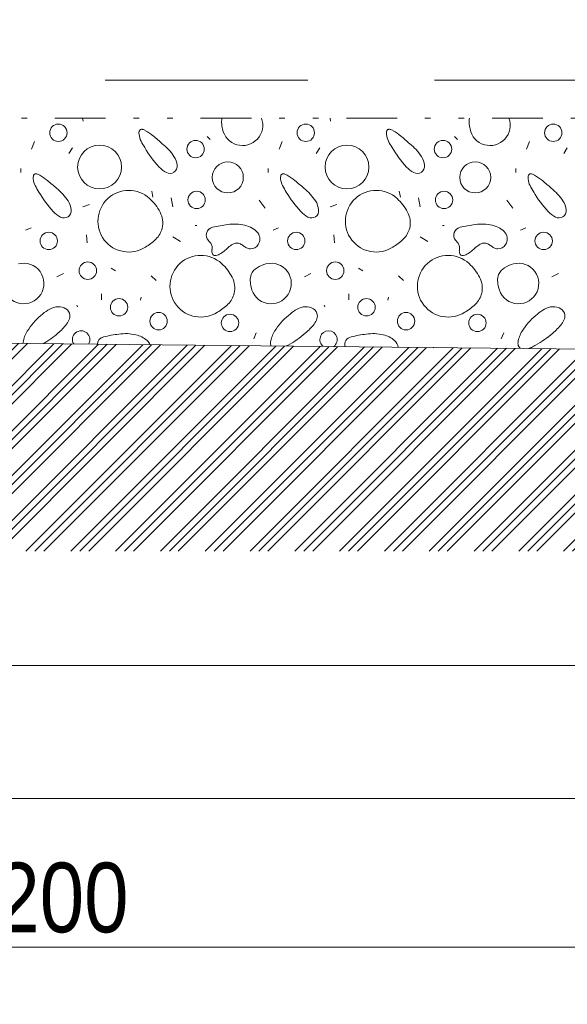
# Model space of a CAD drawing. Header units: millimetres. Extents: x -479461597 to -478645968, y -1101060132 to -1100898045.
# Tile 39 of 145: x -479165767 to -479163606, y -1101054669 to -1101050785. Entities that reach past the tile are written whole.
import ezdxf

# ---------------------------------------------------------------- set-up
doc = ezdxf.new("R2010")
doc.units = ezdxf.units.MM
doc.header["$MEASUREMENT"] = 0
for name, pattern in [('Wipeout_Contour', [1000, 0, -1000]), ('Čerchovaná se dvěma tečkami', [575, 200, -110, 22.5, -110, 22.5, -110]), ('Čárkovaná L', [1300, 800, -500])]:
    doc.linetypes.add(name, pattern=pattern)
doc.layers.add('Bourané_2D prvky - vyplně', color=7, linetype='Continuous')
doc.layers.add('Bourané_Kóty - SP', color=7, linetype='Continuous')
for name, color, linetype, lineweight, true_color in [('Bourané_2D prvky - vyplně_Pero_č.__40', 7, 'Continuous', 13, 0xc9ca94), ('Bourané_Konstrukce - základy výkop_Pero_č.__109', 7, 'Continuous', 13, 0x6da3d7), ('Bourané_Kóty - SP_Pero_č.__25', 7, 'Continuous', 13, 0x1a4f6e), ('Bourané_Kóty - SP_Pero_č.__45', 7, 'Continuous', 13, 0x1a4f6e), ('Bourané_Kóty - SP_Pero_č.__85', 7, 'Continuous', 13, 0x1a4f6e), ('Situace - terén HTU_Pero_č.__186', 7, 'Continuous', 20, 0x7b0011)]:
    doc.layers.add(name, color=color, linetype=linetype, lineweight=lineweight, true_color=true_color)
doc.layers.add('Konstrukce - základy podsyp_Pero_č.__96', color=124, linetype='Continuous', lineweight=13)
doc.layers.add('Legenda_Pero_č.__6', color=7, linetype='Continuous', lineweight=20)
doc.styles.add('GENERATED_STYLE_5', font='txt')
doc.dimstyles.new('GENERATED_STYLE__1', dxfattribs={"dimtxt": 275, "dimasz": 228, "dimexe": 0.18, "dimexo": 400, "dimgap": 0.09, "dimtad": 1, "dimtih": 1, "dimtoh": 1, "dimdec": 0, "dimzin": 0, "dimdsep": 46, "dimtxsty": 'GENERATED_STYLE_5', "dimblk": 'ARROWHEAD_6', "dimblk1": 'ARROWHEAD_6', "dimblk2": 'ARROWHEAD_6', "dimcen": 0.09, "dimclrd": 256, "dimclre": 256, "dimclrt": 256, "dimazin": 0, "dimtfac": 1, "dimtdec": 4, "dimtmove": 0, "dimatfit": 3, "dimfxl": 1, "dimtolj": 1, "dimtzin": 0, "dimarcsym": 0})

# ---------------------------------------------------------------- blocks, each defined once
blk = doc.blocks.new('*X11', base_point=(-479162629.7, -1101050723.4))
at = {"layer": 'Bourané_2D prvky - vyplně_Pero_č.__40', "color": 9, "linetype": 'Continuous', "lineweight": 13, "true_color": 0xc9ca94}
for p, q in [((-479165516.9, -1101051185.2), (-479165518.4, -1101051173.4)), ((-479164540.6, -1101051185.2), (-479164542.1, -1101051173.4)), ((-479165027.7, -1101051246), (-479165015.8, -1101051257.9)), ((-479164051.4, -1101051246), (-479164039.5, -1101051257.9)), ((-479165707.9, -1101051265), (-479165719.8, -1101051295.8)), ((-479165572.9, -1101051312.3), (-479165558.7, -1101051291)), ((-479164731.6, -1101051265), (-479164743.5, -1101051295.8)), ((-479164596.6, -1101051312.3), (-479164582.4, -1101051291)), ((-479163755.3, -1101051265), (-479163767.1, -1101051295.8)), ((-479163620.3, -1101051312.3), (-479163606.1, -1101051291)), ((-479165762.4, -1101051371.6), (-479165762.4, -1101051388.1)), ((-479164786.1, -1101051371.6), (-479164786.1, -1101051388.1)), ((-479163809.8, -1101051371.6), (-479163809.8, -1101051388.1)), ((-479165245.6, -1101051461.6), (-479165240.9, -1101051485.2)), ((-479164269.3, -1101051461.6), (-479164264.5, -1101051485.2)), ((-479165491.9, -1101051513.7), (-479165518, -1101051523.1)), ((-479165169.8, -1101051487.6), (-479165162.7, -1101051523.1)), ((-479164797.9, -1101051527.9), (-479164821.6, -1101051497.1)), ((-479164515.6, -1101051513.7), (-479164541.7, -1101051523.1)), ((-479164193.5, -1101051487.6), (-479164186.4, -1101051523.1)), ((-479163821.6, -1101051527.9), (-479163845.3, -1101051497.1)), ((-479165075.1, -1101051596.6), (-479165068, -1101051596.6)), ((-479164098.7, -1101051596.6), (-479164091.6, -1101051596.6)), ((-479165743.5, -1101051615.5), (-479165722.1, -1101051606)), ((-479165503.5, -1101051634.2), (-479165501.2, -1101051665)), ((-479165163, -1101051640.9), (-479165132.2, -1101051659.9)), ((-479164767.1, -1101051615.5), (-479164745.8, -1101051606)), ((-479164527.2, -1101051634.2), (-479164524.9, -1101051665)), ((-479164186.7, -1101051640.9), (-479164155.9, -1101051659.9)), ((-479163790.8, -1101051615.5), (-479163769.5, -1101051606)), ((-479165593.8, -1101051785.6), (-479165619.9, -1101051799.8)), ((-479165406, -1101051765.2), (-479165389.2, -1101051776)), ((-479165248, -1101051794.7), (-479165229, -1101051813.6)), ((-479164617.5, -1101051785.6), (-479164643.6, -1101051799.8)), ((-479164429.7, -1101051765.2), (-479164412.9, -1101051776)), ((-479164271.6, -1101051794.7), (-479164252.7, -1101051813.6)), ((-479163641.2, -1101051785.6), (-479163667.3, -1101051799.8)), ((-479165444.6, -1101051889.4), (-479165444.6, -1101051865.7)), ((-479164468.2, -1101051889.4), (-479164468.2, -1101051865.7)), ((-479165539.3, -1101051917.8), (-479165541.7, -1101051910.7)), ((-479165290.6, -1101051891.8), (-479165288.2, -1101051879.9)), ((-479164563, -1101051917.8), (-479164565.3, -1101051910.7)), ((-479164314.3, -1101051891.8), (-479164311.9, -1101051879.9)), ((-479164833.5, -1101052019.7), (-479164842.9, -1101052043.4)), ((-479163857.1, -1101052019.7), (-479163866.6, -1101052043.4))]:
    blk.add_line(p, q, dxfattribs=at)
for centre, radius in [((-479165614.2, -1101051231.1), 34.3), ((-479164637.9, -1101051231.1), 34.3), ((-479163661.6, -1101051231.1), 34.3), ((-479165451.7, -1101051366.1), 86.5), ((-479165072.9, -1101051295.5), 34.3), ((-479164475.4, -1101051366.1), 86.5), ((-479164096.6, -1101051295.5), 34.3), ((-479164945.7, -1101051407.1), 61.2), ((-479163969.4, -1101051407.1), 61.2), ((-479165068.7, -1101051495.9), 34.3), ((-479164092.4, -1101051495.9), 34.3), ((-479165652, -1101051657.6), 34.3), ((-479164675.7, -1101051657.6), 34.3), ((-479163699.4, -1101051657.6), 34.3), ((-479165498, -1101051775), 34.3), ((-479164521.6, -1101051775), 34.3), ((-479165374.8, -1101051919.3), 34.3), ((-479164398.5, -1101051919.3), 34.3), ((-479165218.7, -1101051974.2), 34.3), ((-479164937, -1101051981.2), 34.3), ((-479164242.4, -1101051974.2), 34.3), ((-479163960.6, -1101051981.2), 34.3)]:
    blk.add_circle(centre, radius, dxfattribs=at)
for centre, radius, start, end in [((-479164909.7, -1101051187.1), 60.4, 166.8265, 183.2347), ((-479164887.6, -1101051201.4), 79.9, 190.4282, 20.57), ((-479163933.4, -1101051187.1), 60.4, 166.8265, 183.2347), ((-479163911.2, -1101051201.4), 79.9, 190.4282, 20.57), ((-479164830.2, -1101051182.7), 140, 183.2095, 193.7302), ((-479163853.9, -1101051182.7), 140, 183.2095, 193.7302), ((-479165261.1, -1101051232.8), 35.1, 166.9916, 187.7906), ((-479165216.2, -1101051228.6), 80.1, 186.4296, 206.157), ((-479165283.2, -1101051228), 12.4, 144.5812, 165.7924), ((-479165286.8, -1101051225.6), 8.15, 116.4425, 143.7464), ((-479165286.2, -1101051227.1), 9.77, 91.5878, 115.1953), ((-479165286, -1101051235.2), 17.9, 76.2622, 91.634), ((-479165293.5, -1101051263.6), 47.3, 60.0923, 75.5611), ((-479165371.2, -1101051399.7), 203.9, 49.777, 60.2392), ((-479165826.8, -1101051965.3), 930.2, 47.9748, 50.8493), ((-479164284.7, -1101051232.8), 35.1, 166.9916, 187.7906), ((-479164239.9, -1101051228.6), 80.1, 186.4296, 206.157), ((-479164306.9, -1101051228), 12.4, 144.5812, 165.7924), ((-479164310.4, -1101051225.6), 8.15, 116.4425, 143.7464), ((-479164309.9, -1101051227.1), 9.77, 91.5878, 115.1953), ((-479164309.7, -1101051235.2), 17.9, 76.2622, 91.634), ((-479164317.2, -1101051263.6), 47.3, 60.0923, 75.5611), ((-479164394.8, -1101051399.7), 203.9, 49.777, 60.2392), ((-479164850.5, -1101051965.3), 930.2, 47.9748, 50.8493), ((-479165081.9, -1101051161.8), 230.1, 206.3304, 213.6244), ((-479164885, -1101051061.3), 450.4, 210.4057, 222.5965), ((-479165345.2, -1101051449.8), 225.2, 33.8343, 51.1866), ((-479164105.5, -1101051161.8), 230.1, 206.3304, 213.6244), ((-479163908.7, -1101051061.3), 450.4, 210.4057, 222.5965), ((-479164368.9, -1101051449.8), 225.2, 33.8343, 51.1866), ((-479165225.1, -1101051367.9), 79.8, 6.3813, 32.9796), ((-479164248.8, -1101051367.9), 79.8, 6.3813, 32.9796), ((-479165143.2, -1101051299.2), 99.3, 222.3712, 243.0633), ((-479165175.6, -1101051362.6), 30, 305.4921, 6.9034), ((-479164166.9, -1101051299.2), 99.3, 222.3712, 243.0633), ((-479164199.3, -1101051362.6), 30, 305.4921, 6.9034), ((-479165678.8, -1101051408.4), 35.1, 166.9916, 187.7906), ((-479165700.9, -1101051403.5), 12.4, 144.5812, 165.7924), ((-479165704.5, -1101051401.2), 8.15, 116.4425, 143.7464), ((-479165703.9, -1101051402.7), 9.77, 91.5878, 115.1953), ((-479165703.7, -1101051410.8), 17.9, 76.2622, 91.634), ((-479165711.2, -1101051439.2), 47.3, 60.0923, 75.5611), ((-479165788.9, -1101051575.2), 203.9, 49.777, 60.2392), ((-479165173.9, -1101051360.1), 31.2, 242.6052, 300.2402), ((-479164702.4, -1101051408.4), 35.1, 166.9916, 187.7906), ((-479164724.6, -1101051403.5), 12.4, 144.5812, 165.7924), ((-479164728.1, -1101051401.2), 8.15, 116.4425, 143.7464), ((-479164727.6, -1101051402.7), 9.77, 91.5878, 115.1953), ((-479164727.4, -1101051410.8), 17.9, 76.2622, 91.634), ((-479164734.9, -1101051439.2), 47.3, 60.0923, 75.5611), ((-479164812.5, -1101051575.2), 203.9, 49.777, 60.2392), ((-479164197.5, -1101051360.1), 31.2, 242.6052, 300.2402), ((-479163726.1, -1101051408.4), 35.1, 166.9916, 187.7906), ((-479163748.3, -1101051403.5), 12.4, 144.5812, 165.7924), ((-479163751.8, -1101051401.2), 8.15, 116.4425, 143.7464), ((-479163751.3, -1101051402.7), 9.77, 91.5878, 115.1953), ((-479163751, -1101051410.8), 17.9, 76.2622, 91.634), ((-479163758.6, -1101051439.2), 47.3, 60.0923, 75.5611), ((-479163836.2, -1101051575.2), 203.9, 49.777, 60.2392), ((-479165633.9, -1101051404.2), 80.1, 186.4296, 206.157), ((-479165499.6, -1101051337.4), 230.1, 206.3304, 213.6244), ((-479166244.5, -1101052140.9), 930.2, 47.9748, 50.8493), ((-479164657.6, -1101051404.2), 80.1, 186.4296, 206.157), ((-479164523.2, -1101051337.4), 230.1, 206.3304, 213.6244), ((-479165268.2, -1101052140.9), 930.2, 47.9748, 50.8493), ((-479163681.3, -1101051404.2), 80.1, 186.4296, 206.157), ((-479163546.9, -1101051337.4), 230.1, 206.3304, 213.6244), ((-479164291.9, -1101052140.9), 930.2, 47.9748, 50.8493), ((-479165302.7, -1101051236.9), 450.4, 210.4057, 222.5965), ((-479165762.9, -1101051625.4), 225.2, 33.8343, 51.1866), ((-479165336.6, -1101051579.9), 121.6, 47.4454, 302.6151), ((-479164326.4, -1101051236.9), 450.4, 210.4057, 222.5965), ((-479164786.6, -1101051625.4), 225.2, 33.8343, 51.1866), ((-479164360.2, -1101051579.9), 121.6, 47.4454, 302.6151), ((-479163350.1, -1101051236.9), 450.4, 210.4057, 222.5965), ((-479163810.3, -1101051625.4), 225.2, 33.8343, 51.1866), ((-479165642.8, -1101051543.4), 79.8, 6.3813, 32.9796), ((-479165390.7, -1101051637.9), 201, 27.7394, 47.2569), ((-479164666.5, -1101051543.4), 79.8, 6.3813, 32.9796), ((-479164414.4, -1101051637.9), 201, 27.7394, 47.2569), ((-479163690.2, -1101051543.4), 79.8, 6.3813, 32.9796), ((-479165560.9, -1101051474.8), 99.3, 222.3712, 243.0633), ((-479165591.6, -1101051535.7), 31.2, 242.6052, 300.2402), ((-479165593.3, -1101051538.2), 30, 305.4921, 6.9034), ((-479165294.6, -1101051587.6), 92.5, 347.7666, 27.8507), ((-479164584.6, -1101051474.8), 99.3, 222.3712, 243.0633), ((-479164615.2, -1101051535.7), 31.2, 242.6052, 300.2402), ((-479164617, -1101051538.2), 30, 305.4921, 6.9034), ((-479164318.3, -1101051587.6), 92.5, 347.7666, 27.8507), ((-479163608.3, -1101051474.8), 99.3, 222.3712, 243.0633), ((-479163638.9, -1101051535.7), 31.2, 242.6052, 300.2402), ((-479163640.6, -1101051538.2), 30, 305.4921, 6.9034), ((-479164890.8, -1101052066.7), 476.8, 96.6259, 103.9434), ((-479164919.3, -1101051772.1), 181.1, 76.9848, 98.4191), ((-479164907.7, -1101051711.3), 119.2, 60.5831, 75.8236), ((-479163914.5, -1101052066.7), 476.8, 96.6259, 103.9434), ((-479163943, -1101051772.1), 181.1, 76.9848, 98.4191), ((-479163931.4, -1101051711.3), 119.2, 60.5831, 75.8236), ((-479165297.3, -1101051582.2), 96.3, 314.7779, 344.9961), ((-479164999, -1101051634.7), 31.5, 102.3324, 221.6658), ((-479164882.4, -1101051668.9), 69.8, 37.6475, 61.5974), ((-479164859.7, -1101051650), 40.4, 327.0376, 36.1209), ((-479164321, -1101051582.2), 96.3, 314.7779, 344.9961), ((-479164022.6, -1101051634.7), 31.5, 102.3324, 221.6658), ((-479163906.1, -1101051668.9), 69.8, 37.6475, 61.5974), ((-479163883.4, -1101051650), 40.4, 327.0376, 36.1209), ((-479165370.5, -1101051508.6), 200.1, 299.8029, 314.8134), ((-479165088.8, -1101051722.1), 93.8, 36.3442, 45.0506), ((-479165037.3, -1101051684), 29.8, 9.2485, 36.0448), ((-479165059.3, -1101051684.4), 51.7, 352.8034, 5.8388), ((-479164840.2, -1101051801.8), 157.3, 125.1766, 133.3696), ((-479164907.6, -1101051705.3), 39.5, 96.3875, 125.8548), ((-479164910.3, -1101051697.5), 31.5, 62.2902, 93.1672), ((-479164939, -1101051750.5), 91.8, 52.6959, 61.7729), ((-479164821.5, -1101051595.3), 102.9, 232.9934, 240.456), ((-479164856.5, -1101051653.5), 35.8, 269.5174, 328.7918), ((-479164394.2, -1101051508.6), 200.1, 299.8029, 314.8134), ((-479164112.5, -1101051722.1), 93.8, 36.3442, 45.0506), ((-479164061, -1101051684), 29.8, 9.2485, 36.0448), ((-479164083, -1101051684.4), 51.7, 352.8034, 5.8388), ((-479163863.9, -1101051801.8), 157.3, 125.1766, 133.3696), ((-479163931.3, -1101051705.3), 39.5, 96.3875, 125.8548), ((-479163934, -1101051697.5), 31.5, 62.2902, 93.1672), ((-479163962.7, -1101051750.5), 91.8, 52.6959, 61.7729), ((-479163845.2, -1101051595.3), 102.9, 232.9934, 240.456), ((-479163880.1, -1101051653.5), 35.8, 269.5174, 328.7918), ((-479165052.3, -1101051836.5), 121.6, 47.4454, 302.6151), ((-479164963.4, -1101051697.1), 45.1, 172.1101, 189.0874), ((-479164993, -1101051701.6), 15.1, 189.971, 219.9454), ((-479164996.7, -1101051704), 10.8, 222.4728, 257.5463), ((-479164995.3, -1101051696.4), 18.5, 258.5237, 281.5295), ((-479164999.2, -1101051674.8), 40.5, 280.7953, 293.5363), ((-479165038.1, -1101051596.2), 128.1, 295.4669, 314.5735), ((-479164854.9, -1101051653.7), 35.6, 240.8322, 267.0065), ((-479164076, -1101051836.5), 121.6, 47.4454, 302.6151), ((-479163987.1, -1101051697.1), 45.1, 172.1101, 189.0874), ((-479164016.7, -1101051701.6), 15.1, 189.971, 219.9454), ((-479164020.4, -1101051704), 10.8, 222.4728, 257.5463), ((-479164019, -1101051696.4), 18.5, 258.5237, 281.5295), ((-479164022.9, -1101051674.8), 40.5, 280.7953, 293.5363), ((-479164061.8, -1101051596.2), 128.1, 295.4669, 314.5735), ((-479163878.6, -1101051653.7), 35.6, 240.8322, 267.0065), ((-479165751.2, -1101051825.7), 79.9, 190.4282, 104.6294), ((-479165106.5, -1101051894.5), 201, 27.7394, 47.2569), ((-479164774.9, -1101051825.7), 79.9, 190.4282, 104.6294), ((-479164757.8, -1101051883.8), 140.5, 105.3821, 120.9077), ((-479164130.1, -1101051894.5), 201, 27.7394, 47.2569), ((-479163798.6, -1101051825.7), 79.9, 190.4282, 104.6294), ((-479163781.5, -1101051883.8), 140.5, 105.3821, 120.9077), ((-479164797, -1101051811.4), 60.4, 159.3574, 183.2347), ((-479164800.3, -1101051813.1), 57.9, 120.7918, 156.6671), ((-479163820.7, -1101051811.4), 60.4, 159.3574, 183.2347), ((-479163824, -1101051813.1), 57.9, 120.7918, 156.6671), ((-479165010.4, -1101051844.2), 92.5, 347.7666, 27.8507), ((-479164717.5, -1101051807), 140, 183.2095, 193.7302), ((-479164034.1, -1101051844.2), 92.5, 347.7666, 27.8507), ((-479163741.2, -1101051807), 140, 183.2095, 193.7302), ((-479165013, -1101051838.9), 96.3, 314.7779, 344.9961), ((-479164036.7, -1101051838.9), 96.3, 314.7779, 344.9961), ((-479165086.2, -1101051765.3), 200.1, 299.8029, 314.8134), ((-479164109.9, -1101051765.3), 200.1, 299.8029, 314.8134), ((-479165516.4, -1101052150.7), 259.5, 129.9016, 148.2696), ((-479165543.4, -1101052104.6), 207.1, 122.8427, 132.3696), ((-479165608.7, -1101052003.2), 86.5, 100.496, 122.8825), ((-479165613.4, -1101051977.6), 60.4, 68.6646, 100.5486), ((-479165604.7, -1101051955.3), 36.5, 19.3509, 68.7902), ((-479165604.8, -1101051954.1), 36.2, 341.8983, 17.4009), ((-479164540.1, -1101052150.7), 259.5, 129.9016, 148.2696), ((-479164567.1, -1101052104.6), 207.1, 122.8427, 132.3696), ((-479164632.4, -1101052003.2), 86.5, 100.496, 122.8825), ((-479164637.1, -1101051977.6), 60.4, 68.6646, 100.5486), ((-479164628.3, -1101051955.3), 36.5, 19.3509, 68.7902), ((-479164628.5, -1101051954.1), 36.2, 341.8983, 17.4009), ((-479163563.8, -1101052150.7), 259.5, 129.9016, 148.2696), ((-479163590.7, -1101052104.6), 207.1, 122.8427, 132.3696), ((-479163656.1, -1101052003.2), 86.5, 100.496, 122.8825), ((-479163660.8, -1101051977.6), 60.4, 68.6646, 100.5486), ((-479163652, -1101051955.3), 36.5, 19.3509, 68.7902), ((-479163652.2, -1101051954.1), 36.2, 341.8983, 17.4009), ((-479165778.6, -1101051831.3), 250.4, 310.4067, 321.8671), ((-479165635.5, -1101051943.1), 68.8, 321.4678, 341.1053), ((-479164802.3, -1101051831.3), 250.4, 310.4067, 321.8671), ((-479164659.1, -1101051943.1), 68.8, 321.4678, 341.1053), ((-479163826, -1101051831.3), 250.4, 310.4067, 321.8671), ((-479163682.8, -1101051943.1), 68.8, 321.4678, 341.1053), ((-479165646.7, -1101052072.5), 107.6, 147.1941, 171.5945), ((-479165879.3, -1101051711.1), 407.2, 300.1967, 310.2276), ((-479165524.4, -1101052046.7), 34.3, 328.1574, 210.6967), ((-479165320.7, -1101052499), 476.8, 96.6259, 103.9434), ((-479165349.2, -1101052204.4), 181.1, 76.9848, 98.4191), ((-479165330.8, -1101052126.7), 101.2, 48.7194, 77.2156), ((-479164670.4, -1101052072.5), 107.6, 147.1941, 171.5945), ((-479164902.9, -1101051711.1), 407.2, 298.7034, 310.2276), ((-479164548.1, -1101052046.7), 34.3, 305.95, 232.9041), ((-479164344.4, -1101052499), 476.8, 96.6259, 103.9434), ((-479164372.9, -1101052204.4), 181.1, 76.9848, 98.4191), ((-479164354.5, -1101052126.7), 101.2, 48.7194, 77.2156), ((-479163694.1, -1101052072.5), 107.6, 147.1941, 171.5945), ((-479163926.6, -1101051711.1), 407.2, 298.7034, 310.2276), ((-479165722, -1101052061.4), 31.5, 171.5409, 181.5292), ((-479165428.8, -1101052067), 31.5, 102.3324, 176.6945), ((-479165291.8, -1101052082.9), 42.5, 21.5508, 49.2414), ((-479164745.7, -1101052061.4), 31.5, 171.5409, 199.6784), ((-479163222.5, -1101054644), 2973.1, 119.9631, 120.1316), ((-479164452.5, -1101052067), 31.5, 102.3324, 194.6121), ((-479164315.5, -1101052082.9), 42.5, 7.8767, 49.2414), ((-479163769.3, -1101052061.4), 31.5, 171.5409, 204.3302), ((-479162246.2, -1101054644), 2973.1, 119.9631, 120.1316), ((-479164134.7, -1101052112.7), 34.3, 86.6501, 92.204), ((-479163778.6, -1101052063.8), 22.1, 208.5693, 234.6293), ((-479163808.8, -1101051960.6), 132.1, 293.085, 302.0672)]:
    blk.add_arc(centre, radius, start, end, dxfattribs=at)
blk = doc.blocks.new('výplň_1_2', base_point=(-479162629.7, -1101050723.4))
at = {"color": 254, "linetype": 'Wipeout_Contour', "lineweight": 0, "ltscale": 19212835833.5994}
blk.add_wipeout([(-479190180.3, -1101051973.3), (-479187635.7, -1101052051.1), (-479187534.4, -1101052419.4), (-479187301.9, -1101052419.4), (-479187215.9, -1101052173.6), (-479174655, -1101051973.2), (-479161179.3, -1101052108), (-479161076.7, -1101052481), (-479160782.4, -1101052481), (-479160677.3, -1101052098.7), (-479159377.5, -1101052085.7), (-479159377.5, -1101051173.4), (-479187977.8, -1101051173.4), (-479187977.8, -1101051531.3), (-479187619.3, -1101051889.8), (-479190178.2, -1101051889.8)], dxfattribs=at).dxf.layer = 'Bourané_2D prvky - vyplně'
at = {"layer": 'Bourané_2D prvky - vyplně_Pero_č.__40', "color": 9, "linetype": 'Continuous', "lineweight": 13, "true_color": 0xc9ca94}
blk.add_blockref('*X11', (-479162629.7, -1101050723.4), dxfattribs=at)
blk = doc.blocks.new('*D35', base_point=(-479162629.7, -1101050723.4))
at = {"layer": 'Bourané_Kóty - SP_Pero_č.__45', "color": 146, "linetype": 'Continuous', "lineweight": 13, "true_color": 0x1a4f6e}
for p, q in [((-479190009.8, -1101053737.6), (-479190249.8, -1101053977.6)), ((-479148478.4, -1101053977.6), (-479148238.4, -1101053737.6))]:
    blk.add_line(p, q, dxfattribs=at)
at = {"layer": 'Bourané_Kóty - SP_Pero_č.__85', "color": 146, "linetype": 'Continuous', "lineweight": 13, "true_color": 0x1a4f6e}
for p, q in [((-479190129.8, -1101054082.6), (-479190129.8, -1101053457.6)), ((-479148358.4, -1101054082.6), (-479148358.4, -1101053457.6)), ((-479190309.8, -1101053857.6), (-479190129.8, -1101053857.6)), ((-479190129.8, -1101053857.6), (-479148358.4, -1101053857.6)), ((-479148358.4, -1101053857.6), (-479148178.4, -1101053857.6))]:
    blk.add_line(p, q, dxfattribs=at)
at = {"layer": 'Bourané_Kóty - SP_Pero_č.__25', "color": 146, "lineweight": 13, "true_color": 0x1a4f6e, "insert": (-479169728.1, -1101053802.6), "char_height": 275, "attachment_point": 7, "style": 'GENERATED_STYLE_5'}
blk.add_mtext('\\A1;{\\pql;\\fArial Narrow|b0|i0|c238|p34;41\xa0771}', dxfattribs=at)
blk = doc.blocks.new('ARROWHEAD_6')
at = {"color": 0, "linetype": 'Continuous', "lineweight": 0}
for p, q in [((-0.5, -0.5), (0.5, 0.5)), ((0, 0), (-1, 0))]:
    blk.add_line(p, q, dxfattribs=at)
blk = doc.blocks.new('*D42', base_point=(-479162629.7, -1101050723.4))
at = {"layer": 'Bourané_Kóty - SP_Pero_č.__45', "color": 146, "linetype": 'Continuous', "lineweight": 13, "true_color": 0x1a4f6e}
for p, q in [((-479171559.8, -1101054324.1), (-479171799.8, -1101054564.1)), ((-479168709.7, -1101054324.1), (-479168949.7, -1101054564.1))]:
    blk.add_line(p, q, dxfattribs=at)
at = {"layer": 'Bourané_Kóty - SP_Pero_č.__85', "color": 146, "linetype": 'Continuous', "lineweight": 13, "true_color": 0x1a4f6e}
for p, q in [((-479168829.7, -1101054669.1), (-479168829.7, -1101054044.1)), ((-479171679.8, -1101054444.1), (-479168829.7, -1101054444.1)), ((-479168829.7, -1101054444.1), (-479162629.8, -1101054444.1))]:
    blk.add_line(p, q, dxfattribs=at)
at = {"layer": 'Bourané_Kóty - SP_Pero_č.__25', "color": 146, "lineweight": 13, "true_color": 0x1a4f6e, "insert": (-479170650.8, -1101054389.1), "char_height": 275, "attachment_point": 7, "style": 'GENERATED_STYLE_5'}
blk.add_mtext('\\A1;{\\pql;\\fArial Narrow|b0|i0|c238|p34;2\xa0850}', dxfattribs=at)
blk = doc.blocks.new('*D43', base_point=(-479162629.7, -1101050723.4))
at = {"layer": 'Bourané_Kóty - SP_Pero_č.__45', "color": 146, "linetype": 'Continuous', "lineweight": 13, "true_color": 0x1a4f6e}
for p, q in [((-479168709.7, -1101054324.1), (-479168949.7, -1101054564.1)), ((-479162509.8, -1101054324.1), (-479162749.8, -1101054564.1))]:
    blk.add_line(p, q, dxfattribs=at)
at = {"layer": 'Bourané_Kóty - SP_Pero_č.__85', "color": 146, "linetype": 'Continuous', "lineweight": 13, "true_color": 0x1a4f6e}
for p, q in [((-479162629.8, -1101054669.1), (-479162629.8, -1101054044.1)), ((-479168829.7, -1101054444.1), (-479162629.8, -1101054444.1)), ((-479162629.8, -1101054444.1), (-479148358.4, -1101054444.1))]:
    blk.add_line(p, q, dxfattribs=at)
at = {"layer": 'Bourané_Kóty - SP_Pero_č.__25', "color": 146, "lineweight": 13, "true_color": 0x1a4f6e, "insert": (-479166125.8, -1101054389.1), "char_height": 275, "attachment_point": 7, "style": 'GENERATED_STYLE_5'}
blk.add_mtext('\\A1;{\\pql;\\fArial Narrow|b0|i0|c238|p34;6\xa0200}', dxfattribs=at)
blk = doc.blocks.new('*D46', base_point=(-479162629.7, -1101050723.4))
at = {"layer": 'Bourané_Kóty - SP_Pero_č.__45', "color": 146, "linetype": 'Continuous', "lineweight": 13, "true_color": 0x1a4f6e}
for p, q in [((-479190009.8, -1101053212.2), (-479190249.8, -1101053452.2)), ((-479159257.5, -1101053212.2), (-479159497.5, -1101053452.2))]:
    blk.add_line(p, q, dxfattribs=at)
at = {"layer": 'Bourané_Kóty - SP_Pero_č.__85', "color": 146, "linetype": 'Continuous', "lineweight": 13, "true_color": 0x1a4f6e}
for p, q in [((-479190129.8, -1101053557.2), (-479190129.8, -1101052932.2)), ((-479159377.5, -1101053557.2), (-479159377.5, -1101052932.2)), ((-479190129.8, -1101053332.2), (-479159377.5, -1101053332.2))]:
    blk.add_line(p, q, dxfattribs=at)
at = {"layer": 'Bourané_Kóty - SP_Pero_č.__25', "color": 146, "lineweight": 13, "true_color": 0x1a4f6e, "insert": (-479175237.7, -1101053277.2), "char_height": 275, "attachment_point": 7, "style": 'GENERATED_STYLE_5'}
blk.add_mtext('\\A1;{\\pql;\\fArial Narrow|b0|i0|c238|p34;30\xa0752}', dxfattribs=at)

msp = doc.modelspace()

# ---------------------------------------------------------------- block references
at = {"layer": 'Bourané_2D prvky - vyplně_Pero_č.__40', "color": 9, "linetype": 'Continuous', "lineweight": 13, "true_color": 0xc9ca94}
msp.add_blockref('výplň_1_2', (-479162629.7, -1101050723.4), dxfattribs=at)

# ---------------------------------------------------------------- dimensions: what is measured, and where the dimension line sits
at = {"layer": 'Bourané_Kóty - SP', "color": 146, "linetype": 'Continuous', "lineweight": 13, "true_color": 0x1a4f6e}
for base, p1, p2, picture, middle in [((-479168829.7, -1101054444.1), (-479171679.8, -1101053961.5), (-479168829.7, -1101054112.8), '*D42', (-479170178.4, -1101054251.6)), ((-479162629.8, -1101054444.1), (-479168829.7, -1101054112.8), (-479162629.8, -1101054123.3), '*D43', (-479165653.4, -1101054251.6))]:
    dim = msp.add_linear_dim(base=base, p1=p1, p2=p2, dimstyle='GENERATED_STYLE__1', dxfattribs=at)
    dim.commit()
    dim.dimension.update_dxf_attribs({"geometry": picture, "text_midpoint": middle, "dimtype": 160})

# ---------------------------------------------------------------- next in the draw order: wipeouts: each hides what was drawn before it
at = {"color": 254, "linetype": 'Wipeout_Contour', "lineweight": 0, "ltscale": 22815239324.08686}
msp.add_wipeout([(-479191249.1, -1101049424.9), (-479191950.7, -1101049418.9), (-479191950.5, -1101052882.9), (-479148371.7, -1101052879.8), (-479148371.7, -1101051975.7), (-479159539.8, -1101052087.3), (-479160677.3, -1101052098.7), (-479160782.4, -1101052481), (-479161076.7, -1101052481), (-479161179.3, -1101052108), (-479174655, -1101051973.2), (-479187215.9, -1101052173.6), (-479187283.5, -1101052419.4), (-479187557.1, -1101052419.4), (-479187658.6, -1101052050.4), (-479190180.3, -1101051973.3), (-479190177.8, -1101051723.4), (-479190727.8, -1101051723.4), (-479190727.8, -1101050169.3)], dxfattribs=at).dxf.layer = 'Bourané_2D prvky - vyplně'

# ---------------------------------------------------------------- next in the draw order: hatches: boundary and pattern name
at = {"layer": 'Bourané_2D prvky - vyplně_Pero_č.__40', "linetype": 'Continuous', "lineweight": 13, "true_color": 0xc9ca94}
h = msp.add_hatch(dxfattribs=at)
h.set_pattern_fill('Zemina___původní_0002', color=9, style=0, pattern_type=2)
h.set_pattern_definition([(45, (-479162629.75, -1101050723.36), (-88.38835, 88.38835), []), (45, (-479162647.43, -1101050705.68), (-88.38835, 88.38835), []), (45, (-479162665.1, -1101050688), (-88.38835, 88.38835), [])])
h.paths.add_polyline_path([(-479191249.1, -1101049424.9), (-479191950.7, -1101049418.9), (-479191950.5, -1101052882.9), (-479148371.7, -1101052879.8), (-479148371.7, -1101051975.7), (-479159539.8, -1101052087.3), (-479160677.3, -1101052098.7), (-479160782.4, -1101052481), (-479161076.7, -1101052481), (-479161179.3, -1101052108), (-479174655, -1101051973.2), (-479187215.9, -1101052173.6), (-479187283.5, -1101052419.4), (-479187557.1, -1101052419.4), (-479187658.6, -1101052050.4), (-479190180.3, -1101051973.3), (-479190177.8, -1101051723.4), (-479190727.8, -1101051723.4), (-479190727.8, -1101050169.3)])

# ---------------------------------------------------------------- next in the draw order: linework, layer by layer
at = {"layer": 'Bourané_Konstrukce - základy výkop_Pero_č.__109', "color": 153, "linetype": 'Continuous', "lineweight": 13, "true_color": 0x6da3d7}
msp.add_line((-479161179.3, -1101052108), (-479174655, -1101051973.2), dxfattribs=at)
at = {"layer": 'Konstrukce - základy podsyp_Pero_č.__96', "color": 124, "linetype": 'Čerchovaná se dvěma tečkami', "lineweight": 13}
msp.add_line((-479188627.8, -1101051173.4), (-479160629.8, -1101051173.4), dxfattribs=at)
at = {"layer": 'Situace - terén HTU_Pero_č.__186', "color": 246, "linetype": 'Čárkovaná L', "lineweight": 20, "true_color": 0x7b0011}
msp.add_line((-479190129.8, -1101051023.4), (-479148358.4, -1101051023.4), dxfattribs=at)

# ---------------------------------------------------------------- next in the draw order: texts
at = {"layer": 'Legenda_Pero_č.__6', "color": 7, "linetype": 'Continuous', "lineweight": 20, "insert": (-479168017.2, -1101046981.5), "char_height": 250, "attachment_point": 1, "style": 'GENERATED_STYLE_5'}
msp.add_mtext('\\A1;{\\pql;\\pt623.517,1624.39,2632.63,14911.4,16319.1,17048.7;\\fArial Narrow|b0|i0|c238|p34;^I^I^I^I^I^I^I^I^I^I^I^I\\P\\pql;\\pt623.517,1624.39,2632.63,14911.4,16319.1,17048.7;\\fArial Narrow|b0|i0|c238|p34;^IDRENÁŽNÍ VRSTVA Z DRCENÉHO KAMENIVA FR.0/32 (0-63)  TL.cca 800- 1000 mm^I\\P\\pql;\\pt1257.35,2110.82,11941.2,13073.2,13654;\\fArial Narrow|b0|i0|c238|p34;       ^IHUTNĚNA PO VRSTVÁCH NA ÚNOSNOST  E\\fArial Narrow|b0|i0|c238|p34;\\A1{\\H.66x;\\S ^ def2;}\\fArial Narrow|b0|i0|c238|p34; = >80 MPa, E\\fArial Narrow|b0|i0|c238|p34;\\A1{\\H.66x;\\S ^ def;}\\fArial Narrow|b0|i0|c238|p34;/E\\fArial Narrow|b0|i0|c238|p34;\\A1{\\H.66x;\\S ^ def1;}\\fArial Narrow|b0|i0|c238|p34;<2,5\\P\\pql;\\pt623.517,1624.39,2632.63,14911.4,16319.1,17048.7;\\fArial Narrow|b0|i0|c238|p34;^ISEPARAČNÍ NETKANÁ  GEOTEXTÍLIE 300 g/m2\\fArial Narrow|b0|i0|c238|p34;^I^I^I^I\\P\\pql;\\pt623.517,1624.39,2632.63,14911.4,16319.1,17048.7;\\fArial Narrow|b0|i0|c238|p34;^ISTÁVAJÍCÍ TERÉN PŘEHUTNĚNÝ POJEZDEM HLADKÉHO VÁLCE\\P\\pql;\\pt1257.35,2110.82,11941.2,13073.2,13654;\\fArial Narrow|b0|i0|c238|p34;^INA ÚNOSNOST  E\\fArial Narrow|b0|i0|c238|p34;\\A1{\\H.66x;\\S ^ def2;}\\fArial Narrow|b0|i0|c238|p34; = >\\fArial Narrow|b0|i0|c238|p34;15\\fArial Narrow|b0|i0|c238|p34; MPa, \\fArial Narrow|b0|i0|c238|p34;E\\fArial Narrow|b0|i0|c238|p34;\\A1{\\H.66x;\\S ^ def;}\\fArial Narrow|b0|i0|c238|p34;/E\\fArial Narrow|b0|i0|c238|p34;\\A1{\\H.66x;\\S ^ def1;}\\fArial Narrow|b0|i0|c238|p34;<2,5^I\\fArial Narrow|b0|i0|c238|p34;^I^I^I^I^I\\P\\pql;\\fArial Narrow|b0|i0|c238|p34;}', dxfattribs=at)

# ---------------------------------------------------------------- next in the draw order: dimensions: what is measured, and where the dimension line sits
at = {"layer": 'Bourané_Kóty - SP', "color": 146, "linetype": 'Continuous', "lineweight": 13, "true_color": 0x1a4f6e}
for base, p2, picture, middle in [((-479148358.4, -1101053857.6), (-479148358.4, -1101051023.4), '*D35', (-479169150.9, -1101053665.1)), ((-479159377.5, -1101053332.2), (-479159377.5, -1101052085.7), '*D46', (-479174660.5, -1101053139.7))]:
    dim = msp.add_linear_dim(base=base, p1=(-479190129.8, -1101051023.4), p2=p2, dimstyle='GENERATED_STYLE__1', dxfattribs=at)
    dim.commit()
    dim.dimension.update_dxf_attribs({"geometry": picture, "text_midpoint": middle, "dimtype": 160})

doc.saveas('drawing.dxf')
